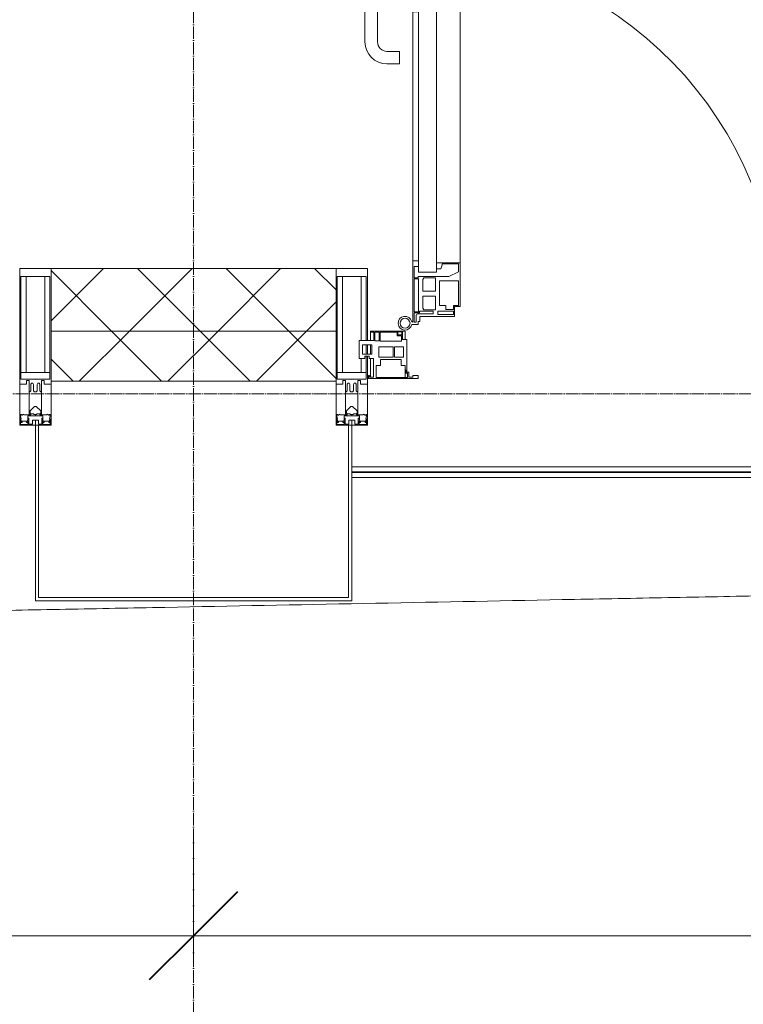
# Model space of a CAD drawing. Header units: millimetres. Extents: x 5617 to 183965, y 7718 to 172958.
# Tile 90 of 120: x 79247 to 80402, y 14426 to 15997. Entities that reach past the tile are written whole.
import ezdxf

# ---------------------------------------------------------------- set-up
doc = ezdxf.new("R2010")
doc.units = ezdxf.units.MM
doc.linetypes.add('ADSK_Линия сетки', pattern=[25, 20, -2.5, 0, -2.5])
doc.linetypes.add('Линия сетки', pattern=[25, 20, -2.5, 0, -2.5])
for name, color, linetype, lineweight in [('Двери', 7, 'Continuous', 18), ('Импосты витража', 7, 'Continuous', 18), ('Колонны', 7, 'Continuous', 18), ('Ограждение', 7, 'Continuous', 18), ('Оси', 7, 'Continuous', 9), ('Панели витража', 7, 'Continuous', 18), ('Поручни', 7, 'Continuous', 18), ('Размеры', 7, 'Continuous', 9), ('Размеры-100', 7, 'Continuous', 9), ('Стены разрез', 7, 'Continuous', 40), ('Стены штриховка', 7, 'Continuous', 40), ('Форма', 7, 'Continuous', 18), ('Элементы узлов', 7, 'Continuous', 18)]:
    doc.layers.add(name, color=color, linetype=linetype, lineweight=lineweight)
doc.styles.add('Arial', font='arial.ttf', dxfattribs={"width": 0.9, "height": 250})
doc.dimstyles.new('Основной_2_5_мм', dxfattribs={"dimscale": 304.8, "dimtxt": 255.06485, "dimasz": 0.463911, "dimexe": 0.492126, "dimexo": 0.492126, "dimgap": 0.098425, "dimtad": 1, "dimdec": 0, "dimdsep": 46, "dimtxsty": 'Arial', "dimblk1": 'OBLIQUE', "dimblk2": 'OBLIQUE', "dimsah": 1, "dimcen": 0.09, "dimdle": 0.492126, "dimazin": 2, "dimtfac": 1, "dimtdec": 4, "dimtix": 1, "dimtmove": 0, "dimatfit": 3, "dimfxl": 1, "dimtvp": 1, "dimtolj": 1, "dimtzin": 0, "dimlwd": 20, "dimlwe": 20, "dimarcsym": 2})
pattern_1 = [(45, (0, 0), (-70.71068, 70.71068), []), (135, (0, 0), (-70.71068, -70.71068), [])]

# ---------------------------------------------------------------- blocks, each defined once
blk = doc.blocks.new('A_PAN_ALU_Door_Double - EXT_1_Double_EQ-7506763-МКСС_К4_L05_18_600_')
at = {"layer": 'Двери', "color": 254, "lineweight": 5, "true_color": 0xcccccc}
for p, q in [((-575.1, -160.7), (-585.4, -160.7)), ((-583.7, -164.2), (-583.7, -262.2)), ((-581.6, -179.2), (-581.6, -164.2)), ((-581.6, -164.2), (-578.6, -164.2)), ((-578.6, -164.2), (-578.6, -174.5)), ((-575.1, -165.6), (-575.1, -160.7)), ((-572.4, -165.6), (-575.1, -165.6)), ((-572.4, -173.3), (-572.4, -165.6)), ((572.4, -165.6), (575.1, -165.6)), ((572.4, -173.3), (572.4, -165.6)), ((575.1, -160.7), (585.4, -160.7)), ((575.1, -165.6), (575.1, -160.7)), ((581.6, -164.2), (578.6, -164.2)), ((578.6, -164.2), (578.6, -174.5)), ((581.6, -179.2), (581.6, -164.2)), ((583.7, -164.2), (583.7, -262.2)), ((-572.9, -179.2), (-581.6, -179.2)), ((-581.6, -233.4), (-581.6, -180.9)), ((-581.6, -180.9), (-574.6, -180.9)), ((-575.5, -177.5), (-551.3, -177.5)), ((-574.6, -180.9), (-574.6, -233.4)), ((-572.9, -182.2), (-572.9, -179.2)), ((-551.3, -182.2), (-572.9, -182.2)), ((-517.1, -173.3), (-572.4, -173.3)), ((-567.6, -186.7), (-566.1, -184)), ((-567.6, -205.7), (-567.6, -186.7)), ((-566.1, -184), (-547.7, -184)), ((-551.3, -177.5), (-551.3, -182.2)), ((-547.7, -184), (-547.7, -205.7)), ((-543.6, -182.2), (-543.6, -176.7)), ((-543.6, -176.7), (-518.6, -176.7)), ((-518.6, -182.2), (-543.6, -182.2)), ((-531.2, -191), (-531.2, -184.4)), ((-531.2, -184.4), (-518.8, -184.4)), ((-518.8, -184.4), (-518.8, -191)), ((-518.6, -176.7), (-518.6, -182.2)), ((-517.1, -189.3), (-517.1, -173.3)), ((517.1, -173.3), (572.4, -173.3)), ((517.1, -189.3), (517.1, -173.3)), ((518.6, -176.7), (518.6, -182.2)), ((543.6, -176.7), (518.6, -176.7)), ((518.6, -182.2), (543.6, -182.2)), ((518.8, -184.4), (518.8, -191)), ((531.2, -184.4), (518.8, -184.4)), ((531.2, -191), (531.2, -184.4)), ((543.6, -182.2), (543.6, -176.7)), ((547.7, -184), (547.7, -205.7)), ((566.1, -184), (547.7, -184)), ((551.3, -177.5), (551.3, -182.2)), ((575.5, -177.5), (551.3, -177.5)), ((551.3, -182.2), (572.9, -182.2)), ((567.6, -186.7), (566.1, -184)), ((567.6, -205.7), (567.6, -186.7)), ((572.9, -179.2), (581.6, -179.2)), ((572.9, -182.2), (572.9, -179.2)), ((574.6, -180.9), (574.6, -233.4)), ((581.6, -180.9), (574.6, -180.9)), ((581.6, -233.4), (581.6, -180.9)), ((-541.3, -230.6), (-541.3, -191)), ((-541.3, -191), (-531.2, -191)), ((-518.8, -191), (-510.6, -191)), ((-508.2, -189.3), (-517.1, -189.3)), ((-510.6, -191), (-510.6, -230.6)), ((-508.2, -259.2), (-508.2, -189.3)), ((508.2, -189.3), (517.1, -189.3)), ((508.2, -259.2), (508.2, -189.3)), ((510.6, -191), (510.6, -230.6)), ((518.8, -191), (510.6, -191)), ((541.3, -191), (531.2, -191)), ((541.3, -230.6), (541.3, -191)), ((-547.7, -205.7), (-567.6, -205.7)), ((-567.6, -232.6), (-567.6, -213.6)), ((-567.6, -213.6), (-547.7, -213.6)), ((-547.7, -213.6), (-547.7, -235.3)), ((547.7, -205.7), (567.6, -205.7)), ((567.6, -213.6), (547.7, -213.6)), ((547.7, -213.6), (547.7, -235.3)), ((567.6, -232.6), (567.6, -213.6)), ((-574.6, -233.4), (-581.6, -233.4)), ((-581.6, -253.1), (-581.6, -235.1)), ((-581.6, -235.1), (-575.4, -235.1)), ((-575.4, -235.1), (-575.4, -237.1)), ((-566.1, -235.3), (-567.6, -232.6)), ((-547.7, -235.3), (-566.1, -235.3)), ((-510.6, -230.6), (-541.3, -230.6)), ((510.6, -230.6), (541.3, -230.6)), ((547.7, -235.3), (566.1, -235.3)), ((566.1, -235.3), (567.6, -232.6)), ((574.6, -233.4), (581.6, -233.4)), ((575.4, -235.1), (575.4, -237.1)), ((581.6, -235.1), (575.4, -235.1)), ((581.6, -253.1), (581.6, -235.1)), ((-583.7, -244.2), (-583.7, -677.3)), ((-575.4, -237.1), (-526.4, -237.1)), ((-574.6, -244.2), (-546, -244.2)), ((-574.6, -244.2), (-574.6, -677.3)), ((-546, -677.3), (-546, -244.2)), ((-539.3, -249.6), (-546, -249.6)), ((-546, -249.6), (-546, -259.2)), ((-537.1, -255.7), (-539.3, -249.6)), ((-526.4, -237.1), (-510.6, -244.7)), ((-510.6, -244.7), (-510.6, -257.7)), ((526.4, -237.1), (510.6, -244.7)), ((510.6, -244.7), (510.6, -257.7)), ((575.4, -237.1), (526.4, -237.1)), ((537.1, -255.7), (539.3, -249.6)), ((539.3, -249.6), (546, -249.6)), ((546, -677.3), (546, -244.2)), ((574.6, -244.2), (546, -244.2)), ((546, -249.6), (546, -259.2)), ((574.6, -244.2), (574.6, -677.3)), ((583.7, -244.2), (583.7, -677.3)), ((-583.7, -262.2), (-574.6, -262.2)), ((-574.6, -253.1), (-581.6, -253.1)), ((-574.6, -262.2), (-574.6, -253.1)), ((-546, -259.2), (-508.2, -259.2)), ((-537.1, -257.7), (-537.1, -255.7)), ((-510.6, -257.7), (-537.1, -257.7)), ((-508.2, -662.3), (-508.2, -259.2)), ((546, -259.2), (508.2, -259.2)), ((508.2, -662.3), (508.2, -259.2)), ((510.6, -257.7), (537.1, -257.7)), ((537.1, -257.7), (537.1, -255.7)), ((574.6, -253.1), (581.6, -253.1)), ((574.6, -262.2), (574.6, -253.1)), ((583.7, -262.2), (574.6, -262.2)), ((-574.6, -659.3), (-583.7, -659.3)), ((-583.7, -659.3), (-583.7, -758.9)), ((-574.6, -659.3), (-583.7, -659.3)), ((-583.7, -659.3), (-583.7, -758.9)), ((-574.6, -668.4), (-574.6, -659.3)), ((-574.6, -668.4), (-574.6, -659.3)), ((574.6, -659.3), (583.7, -659.3)), ((574.6, -668.4), (574.6, -659.3)), ((574.6, -659.3), (583.7, -659.3)), ((574.6, -668.4), (574.6, -659.3)), ((583.7, -659.3), (583.7, -758.9)), ((583.7, -659.3), (583.7, -758.9)), ((-581.6, -686.5), (-581.6, -668.4)), ((-581.6, -668.4), (-574.6, -668.4)), ((-581.6, -686.5), (-581.6, -668.4)), ((-581.6, -668.4), (-574.6, -668.4)), ((-508.2, -662.3), (-546, -662.3)), ((-546, -662.3), (-546, -672)), ((-508.2, -662.3), (-546, -662.3)), ((-546, -662.3), (-546, -672)), ((-546, -672), (-539.3, -672)), ((-546, -672), (-539.3, -672)), ((-539.3, -672), (-537.1, -665.9)), ((-539.3, -672), (-537.1, -665.9)), ((-537.1, -665.9), (-537.1, -663.8)), ((-537.1, -663.8), (-510.6, -663.8)), ((-537.1, -665.9), (-537.1, -663.8)), ((-537.1, -663.8), (-510.6, -663.8)), ((-510.6, -663.8), (-510.6, -676.8)), ((-510.6, -663.8), (-510.6, -676.8)), ((-508.2, -732.3), (-508.2, -662.3)), ((-508.2, -732.3), (-508.2, -662.3)), ((508.2, -662.3), (546, -662.3)), ((508.2, -732.3), (508.2, -662.3)), ((508.2, -662.3), (546, -662.3)), ((508.2, -732.3), (508.2, -662.3)), ((510.6, -663.8), (510.6, -676.8)), ((537.1, -663.8), (510.6, -663.8)), ((510.6, -663.8), (510.6, -676.8)), ((537.1, -663.8), (510.6, -663.8)), ((537.1, -665.9), (537.1, -663.8)), ((537.1, -665.9), (537.1, -663.8)), ((539.3, -672), (537.1, -665.9)), ((539.3, -672), (537.1, -665.9)), ((546, -672), (539.3, -672)), ((546, -672), (539.3, -672)), ((546, -662.3), (546, -672)), ((546, -662.3), (546, -672)), ((581.6, -668.4), (574.6, -668.4)), ((581.6, -668.4), (574.6, -668.4)), ((581.6, -686.5), (581.6, -668.4)), ((581.6, -686.5), (581.6, -668.4)), ((-575.4, -686.5), (-581.6, -686.5)), ((-575.4, -686.5), (-581.6, -686.5)), ((-581.6, -740.6), (-581.6, -688.2)), ((-581.6, -688.2), (-574.6, -688.2)), ((-581.6, -740.6), (-581.6, -688.2)), ((-581.6, -688.2), (-574.6, -688.2)), ((-526.4, -684.5), (-575.4, -684.5)), ((-575.4, -684.5), (-575.4, -686.5)), ((-526.4, -684.5), (-575.4, -684.5)), ((-575.4, -684.5), (-575.4, -686.5)), ((-574.6, -677.3), (-546, -677.3)), ((-574.6, -688.2), (-574.6, -740.6)), ((-574.6, -688.2), (-574.6, -740.6)), ((-567.6, -688.9), (-566.1, -686.3)), ((-567.6, -688.9), (-566.1, -686.3)), ((-567.6, -708), (-567.6, -688.9)), ((-567.6, -708), (-567.6, -688.9)), ((-566.1, -686.3), (-547.7, -686.3)), ((-566.1, -686.3), (-547.7, -686.3)), ((-547.7, -686.3), (-547.7, -708)), ((-547.7, -686.3), (-547.7, -708)), ((-541.3, -730.5), (-541.3, -691)), ((-541.3, -691), (-510.6, -691)), ((-541.3, -730.5), (-541.3, -691)), ((-541.3, -691), (-510.6, -691)), ((-510.6, -676.8), (-526.4, -684.5)), ((-510.6, -676.8), (-526.4, -684.5)), ((-510.6, -691), (-510.6, -730.6)), ((-510.6, -691), (-510.6, -730.6)), ((510.6, -676.8), (526.4, -684.5)), ((510.6, -676.8), (526.4, -684.5)), ((541.3, -691), (510.6, -691)), ((510.6, -691), (510.6, -730.6)), ((541.3, -691), (510.6, -691)), ((510.6, -691), (510.6, -730.6)), ((526.4, -684.5), (575.4, -684.5)), ((526.4, -684.5), (575.4, -684.5)), ((541.3, -730.5), (541.3, -691)), ((541.3, -730.5), (541.3, -691)), ((574.6, -677.3), (546, -677.3)), ((547.7, -686.3), (547.7, -708)), ((566.1, -686.3), (547.7, -686.3)), ((547.7, -686.3), (547.7, -708)), ((566.1, -686.3), (547.7, -686.3)), ((567.6, -688.9), (566.1, -686.3)), ((567.6, -688.9), (566.1, -686.3)), ((567.6, -708), (567.6, -688.9)), ((567.6, -708), (567.6, -688.9)), ((581.6, -688.2), (574.6, -688.2)), ((574.6, -688.2), (574.6, -740.6)), ((581.6, -688.2), (574.6, -688.2)), ((574.6, -688.2), (574.6, -740.6)), ((575.4, -684.5), (575.4, -686.5)), ((575.4, -684.5), (575.4, -686.5)), ((575.4, -686.5), (581.6, -686.5)), ((575.4, -686.5), (581.6, -686.5)), ((581.6, -740.6), (581.6, -688.2)), ((581.6, -740.6), (581.6, -688.2)), ((-547.7, -708), (-567.6, -708)), ((-547.7, -708), (-567.6, -708)), ((-567.6, -734.8), (-567.6, -715.8)), ((-567.6, -715.8), (-547.7, -715.8)), ((-567.6, -734.8), (-567.6, -715.8)), ((-567.6, -715.8), (-547.7, -715.8)), ((-547.7, -715.8), (-547.7, -737.5)), ((-547.7, -715.8), (-547.7, -737.5)), ((547.7, -708), (567.6, -708)), ((547.7, -708), (567.6, -708)), ((567.6, -715.8), (547.7, -715.8)), ((547.7, -715.8), (547.7, -737.5)), ((567.6, -715.8), (547.7, -715.8)), ((547.7, -715.8), (547.7, -737.5)), ((567.6, -734.8), (567.6, -715.8)), ((567.6, -734.8), (567.6, -715.8)), ((-566.1, -737.5), (-567.6, -734.8)), ((-566.1, -737.5), (-567.6, -734.8)), ((-547.7, -737.5), (-566.1, -737.5)), ((-547.7, -737.5), (-566.1, -737.5)), ((-531.2, -730.5), (-541.3, -730.5)), ((-531.2, -730.5), (-541.3, -730.5)), ((-531.2, -737.1), (-531.2, -730.5)), ((-531.2, -737.1), (-531.2, -730.5)), ((-518.8, -737.1), (-531.2, -737.1)), ((-518.8, -737.1), (-531.2, -737.1)), ((-510.6, -730.6), (-518.8, -730.6)), ((-518.8, -730.6), (-518.8, -737.1)), ((-510.6, -730.6), (-518.8, -730.6)), ((-518.8, -730.6), (-518.8, -737.1)), ((-517.1, -741.8), (-517.1, -732.3)), ((-517.1, -732.3), (-508.2, -732.3)), ((-517.1, -741.8), (-517.1, -732.3)), ((-517.1, -732.3), (-508.2, -732.3)), ((517.1, -732.3), (508.2, -732.3)), ((517.1, -732.3), (508.2, -732.3)), ((510.6, -730.6), (518.8, -730.6)), ((510.6, -730.6), (518.8, -730.6)), ((517.1, -741.8), (517.1, -732.3)), ((517.1, -741.8), (517.1, -732.3)), ((518.8, -730.6), (518.8, -737.1)), ((518.8, -730.6), (518.8, -737.1)), ((518.8, -737.1), (531.2, -737.1)), ((518.8, -737.1), (531.2, -737.1)), ((531.2, -730.5), (541.3, -730.5)), ((531.2, -737.1), (531.2, -730.5)), ((531.2, -730.5), (541.3, -730.5)), ((531.2, -737.1), (531.2, -730.5)), ((547.7, -737.5), (566.1, -737.5)), ((547.7, -737.5), (566.1, -737.5)), ((566.1, -737.5), (567.6, -734.8)), ((566.1, -737.5), (567.6, -734.8)), ((-574.6, -740.6), (-581.6, -740.6)), ((-574.6, -740.6), (-581.6, -740.6)), ((-581.6, -750.3), (-581.6, -742.3)), ((-581.6, -742.3), (-572.9, -742.3)), ((-581.6, -750.3), (-581.6, -742.3)), ((-581.6, -742.3), (-572.9, -742.3)), ((-579.8, -750.3), (-581.6, -750.3)), ((-579.8, -750.3), (-581.6, -750.3)), ((-578.6, -748.9), (-579.8, -748.9)), ((-579.8, -748.9), (-579.8, -750.3)), ((-578.6, -748.9), (-579.8, -748.9)), ((-579.8, -748.9), (-579.8, -750.3)), ((-578.6, -758.9), (-578.6, -748.9)), ((-578.6, -758.9), (-578.6, -748.9)), ((-572.9, -742.3), (-572.9, -739.3)), ((-572.9, -739.3), (-543.6, -739.3)), ((-572.9, -742.3), (-572.9, -739.3)), ((-572.9, -739.3), (-543.6, -739.3)), ((-543.6, -739.3), (-543.6, -744.8)), ((-543.6, -739.3), (-543.6, -744.8)), ((-543.6, -744.8), (-518.6, -744.8)), ((-543.6, -744.8), (-518.6, -744.8)), ((-518.6, -744.8), (-518.6, -741.8)), ((-518.6, -741.8), (-517.1, -741.8)), ((-518.6, -744.8), (-518.6, -741.8)), ((-518.6, -741.8), (-517.1, -741.8)), ((518.6, -741.8), (517.1, -741.8)), ((518.6, -741.8), (517.1, -741.8)), ((518.6, -744.8), (518.6, -741.8)), ((518.6, -744.8), (518.6, -741.8)), ((543.6, -744.8), (518.6, -744.8)), ((543.6, -744.8), (518.6, -744.8)), ((543.6, -739.3), (543.6, -744.8)), ((572.9, -739.3), (543.6, -739.3)), ((543.6, -739.3), (543.6, -744.8)), ((572.9, -739.3), (543.6, -739.3)), ((572.9, -742.3), (572.9, -739.3)), ((572.9, -742.3), (572.9, -739.3)), ((581.6, -742.3), (572.9, -742.3)), ((581.6, -742.3), (572.9, -742.3)), ((574.6, -740.6), (581.6, -740.6)), ((574.6, -740.6), (581.6, -740.6)), ((578.6, -748.9), (579.8, -748.9)), ((578.6, -758.9), (578.6, -748.9)), ((578.6, -748.9), (579.8, -748.9)), ((578.6, -758.9), (578.6, -748.9)), ((579.8, -748.9), (579.8, -750.3)), ((579.8, -748.9), (579.8, -750.3)), ((579.8, -750.3), (581.6, -750.3)), ((579.8, -750.3), (581.6, -750.3)), ((581.6, -750.3), (581.6, -742.3)), ((581.6, -750.3), (581.6, -742.3)), ((-583.7, -758.9), (-578.6, -758.9)), ((-583.7, -758.9), (-578.6, -758.9)), ((583.7, -758.9), (578.6, -758.9)), ((583.7, -758.9), (578.6, -758.9))]:
    blk.add_line(p, q, dxfattribs=at)
at = {"layer": 'Двери', "color": 254, "lineweight": 5, "true_color": 0xe5e5e5}
for p, q in [((-625.1, -576.5), (-605.1, -576.5)), ((-605.1, -576.5), (-605.1, -596.5)), ((625.1, -576.5), (605.1, -576.5)), ((605.1, -576.5), (605.1, -596.5)), ((-605.1, -596.5), (-625.1, -596.5)), ((605.1, -596.5), (625.1, -596.5)), ((-660.1, -685.7), (-660.1, -611.5)), ((-640.1, -611.5), (-640.1, -683.8)), ((640.1, -611.5), (640.1, -683.8)), ((660.1, -685.7), (660.1, -611.5)), ((-624.5, -698.8), (-597.6, -697.7)), ((-597.6, -723.5), (-597.6, -696)), ((-595.1, -693.5), (-583.6, -693.5)), ((595.1, -693.5), (583.6, -693.5)), ((597.6, -723.5), (597.6, -696)), ((624.5, -698.8), (597.6, -697.7)), ((-597.6, -721.7), (-626.4, -720.7)), ((597.6, -721.7), (626.4, -720.7)), ((-583.6, -726), (-595.1, -726)), ((583.6, -726), (595.1, -726))]:
    blk.add_line(p, q, dxfattribs=at)
at = {"layer": 'Двери', "color": 254, "lineweight": 5, "true_color": 0xcccccc}
for centre, radius, start, end in [((-596.2, -162.7), 11, 9.9716, 343.953), ((-596.2, -162.6), 8, 90, 270), ((-596.2, -162.6), 8, 270, 90), ((596.2, -162.7), 11, 196.047, 170.0284), ((596.2, -162.6), 8, 90, 270), ((596.2, -162.6), 8, 270, 90), ((-583.7, -166.3), 2.03, 90, 163.9279), ((583.7, -166.3), 2.03, 16.0721, 90), ((-575.5, -174.5), 3, 180, 270), ((575.5, -174.5), 3, 270, 0)]:
    blk.add_arc(centre, radius, start, end, dxfattribs=at)
at = {"layer": 'Двери', "color": 254, "lineweight": 5, "true_color": 0xe5e5e5}
for centre, radius, start, end in [((-596.2, -162.6), 596.2, 270.9387, 0.704), ((596.2, -162.6), 596.2, 179.296, 269.0613), ((-625.1, -611.5), 35, 90, 180), ((625.1, -611.5), 35, 0, 90), ((-625.1, -611.5), 15, 90, 180), ((625.1, -611.5), 15, 0, 90), ((-625.1, -685.7), 35, 180, 267.8055), ((-625.1, -683.8), 15, 180, 272.1944), ((625.1, -683.8), 15, 267.8056, 0), ((625.1, -685.7), 35, 272.1945, 0), ((-595.1, -696), 2.5, 90, 180), ((595.1, -696), 2.5, 0, 90), ((-595.1, -723.5), 2.5, 180, 270), ((595.1, -723.5), 2.5, 270, 0)]:
    blk.add_arc(centre, radius, start, end, dxfattribs=at)
at = {"layer": 'Панели витража', "color": 254, "lineweight": 5, "true_color": 0xcccccc}
for p, q in [((-654.3, -79.5), (-654.3, -74.5)), ((-654.3, -74.5), (-575.3, -74.5)), ((-652.8, -76.7), (-652.8, -79.5)), ((-646.3, -76.7), (-652.8, -76.7)), ((-651.2, -76.7), (-651.2, -106.6)), ((-646.3, -106.6), (-646.3, -76.7)), ((-592, -76.3), (-642.4, -76.3)), ((-642.4, -76.3), (-642.4, -95.5)), ((-596.2, -95.5), (-596.2, -76.2)), ((-592, -83.1), (-592, -76.3)), ((-590.3, -76.5), (-590.3, -84.8)), ((-583.9, -76.5), (-590.3, -76.5)), ((-583.9, -79.5), (-583.9, -76.5)), ((-575.3, -74.5), (-575.3, -79.5)), ((575.3, -74.5), (654.3, -74.5)), ((575.3, -79.5), (575.3, -74.5)), ((583.9, -76.5), (583.9, -79.5)), ((590.3, -76.5), (583.9, -76.5)), ((590.3, -84.8), (590.3, -76.5)), ((592, -76.3), (592, -83.1)), ((642.4, -76.3), (592, -76.3)), ((596.2, -76.2), (596.2, -95.5)), ((642.4, -95.5), (642.4, -76.3)), ((646.3, -76.7), (646.3, -106.6)), ((652.8, -76.7), (646.3, -76.7)), ((651.2, -106.6), (651.2, -76.7)), ((652.8, -79.5), (652.8, -76.7)), ((654.3, -74.5), (654.3, -79.5)), ((-652.8, -79.5), (-654.3, -79.5)), ((-595.8, -89), (-595, -88.2)), ((-595.8, -95.5), (-595.8, -89)), ((-595, -83.1), (-592, -83.1)), ((-595, -88.2), (-595, -83.1)), ((-593.3, -84.8), (-593.3, -136.5)), ((-590.3, -84.8), (-593.3, -84.8)), ((-575.3, -79.5), (-583.9, -79.5)), ((583.9, -79.5), (575.3, -79.5)), ((593.3, -84.8), (590.3, -84.8)), ((592, -83.1), (595, -83.1)), ((593.3, -136.5), (593.3, -84.8)), ((595, -83.1), (595, -88.2)), ((595, -88.2), (595.8, -89)), ((595.8, -89), (595.8, -95.5)), ((654.3, -79.5), (652.8, -79.5)), ((-669.2, -106.6), (-660.2, -106.6)), ((-669.2, -135.1), (-669.2, -106.6)), ((-660.2, -106.6), (-660.2, -110.1)), ((-653.3, -106.6), (-646.3, -106.6)), ((-653.3, -110.1), (-653.3, -106.6)), ((-642.4, -95.5), (-635.3, -95.5)), ((-637.8, -108.8), (-637.8, -125)), ((-615.2, -108.8), (-637.8, -108.8)), ((-635.3, -95.5), (-635.3, -105)), ((-635.3, -105), (-602.1, -105)), ((-615.2, -125), (-615.2, -108.8)), ((-613, -108.8), (-613, -125)), ((-598.7, -108.8), (-613, -108.8)), ((-602.1, -95.5), (-595.8, -95.5)), ((-602.1, -105), (-602.1, -95.5)), ((-598.7, -125), (-598.7, -108.8)), ((595.8, -95.5), (602.1, -95.5)), ((598.7, -108.8), (598.7, -125)), ((613, -108.8), (598.7, -108.8)), ((602.1, -95.5), (602.1, -105)), ((602.1, -105), (635.3, -105)), ((613, -125), (613, -108.8)), ((615.2, -108.8), (615.2, -125)), ((637.8, -108.8), (615.2, -108.8)), ((635.3, -95.5), (642.4, -95.5)), ((635.3, -105), (635.3, -95.5)), ((637.8, -125), (637.8, -108.8)), ((646.3, -106.6), (653.3, -106.6)), ((653.3, -106.6), (653.3, -110.1)), ((660.2, -106.6), (669.2, -106.6)), ((660.2, -110.1), (660.2, -106.6)), ((669.2, -106.6), (669.2, -135.1)), ((-664.2, -113.4), (-664.2, -128.4)), ((-649.2, -113.4), (-664.2, -113.4)), ((-660.2, -110.1), (-653.3, -110.1)), ((-651.2, -113.4), (-651.2, -128.4)), ((-649.2, -128.4), (-649.2, -113.4)), ((-637.8, -125), (-615.2, -125)), ((-613, -125), (-598.7, -125)), ((598.7, -125), (613, -125)), ((615.2, -125), (637.8, -125)), ((649.2, -113.4), (649.2, -128.4)), ((664.2, -113.4), (649.2, -113.4)), ((651.2, -128.4), (651.2, -113.4)), ((653.3, -110.1), (660.2, -110.1)), ((664.2, -128.4), (664.2, -113.4)), ((-645.9, -135.1), (-669.2, -135.1)), ((-664.2, -128.4), (-649.2, -128.4)), ((-651.2, -135.1), (-651.2, -148.5)), ((-645.9, -148.5), (-645.9, -135.1)), ((-644.3, -134.5), (-644.3, -148.2)), ((-637.3, -134.5), (-644.3, -134.5)), ((-637.3, -148.2), (-637.3, -134.5)), ((-635.9, -134.2), (-635.9, -148.4)), ((-601.9, -134.2), (-635.9, -134.2)), ((-601.9, -142.8), (-601.9, -134.2)), ((-600.3, -136.5), (-600.3, -150)), ((-593.3, -136.5), (-600.3, -136.5)), ((-596.2, -150), (-596.2, -136.5)), ((600.3, -136.5), (593.3, -136.5)), ((596.2, -136.5), (596.2, -150)), ((600.3, -150), (600.3, -136.5)), ((635.9, -134.2), (601.9, -134.2)), ((601.9, -134.2), (601.9, -142.8)), ((635.9, -148.4), (635.9, -134.2)), ((637.3, -134.5), (637.3, -148.2)), ((644.3, -134.5), (637.3, -134.5)), ((644.3, -148.2), (644.3, -134.5)), ((645.9, -135.1), (645.9, -148.5)), ((669.2, -135.1), (645.9, -135.1)), ((649.2, -128.4), (664.2, -128.4)), ((651.2, -148.5), (651.2, -135.1)), ((-651.2, -148.5), (-645.9, -148.5)), ((-651.2, -150), (-651.2, -148.5)), ((-600.3, -150), (-651.2, -150)), ((-644.3, -148.2), (-637.3, -148.2)), ((-635.9, -148.4), (-608.9, -148.4)), ((-608.9, -142.8), (-601.9, -142.8)), ((-608.9, -148.4), (-608.9, -142.8)), ((-607.5, -144.4), (-607.5, -148.7)), ((-601.5, -144.4), (-607.5, -144.4)), ((-607.5, -148.7), (-601.5, -148.7)), ((-601.5, -148.7), (-601.5, -144.4)), ((-600.3, -150), (-596.2, -150)), ((596.2, -150), (600.3, -150)), ((651.2, -150), (600.3, -150)), ((601.5, -144.4), (601.5, -148.7)), ((607.5, -144.4), (601.5, -144.4)), ((601.5, -148.7), (607.5, -148.7)), ((601.9, -142.8), (608.9, -142.8)), ((607.5, -148.7), (607.5, -144.4)), ((608.9, -142.8), (608.9, -148.4)), ((608.9, -148.4), (635.9, -148.4)), ((637.3, -148.2), (644.3, -148.2)), ((645.9, -148.5), (651.2, -148.5)), ((651.2, -148.5), (651.2, -150))]:
    blk.add_line(p, q, dxfattribs=at)
blk = doc.blocks.new('Rectangular Mullion - 50Wx250H-2623690-МКСС_К4_L05_18_600_')
at = {"layer": 'Элементы узлов', "color": 254, "lineweight": 5, "true_color": 0xcccccc}
for p, q in [((-25, 65.2), (-25, 250)), ((-25, 250), (0, 250)), ((-23, 237.3), (0, 237.3)), ((-23, 237.3), (-23, 73.6)), ((-14.9, 84), (-14.9, 237.3)), ((25, 250), (0, 250)), ((23, 237.3), (0, 237.3)), ((14.9, 84), (14.9, 237.3)), ((23, 237.3), (23, 73.6)), ((25, 65.2), (25, 250)), ((0, 84), (-23, 84)), ((0, 84), (23, 84)), ((-14, 65.2), (-25, 65.2)), ((-0.5, 73.6), (-23, 73.6)), ((-14, 71.3), (-14, 65.2)), ((-10, 71.3), (-14, 71.3)), ((-10, 53), (-10, 71.3)), ((-7, 65.2), (-5.9, 67.3)), ((-7, 65.2), (-7, 54.7)), ((-4.1, 67.3), (-5.9, 67.3)), ((-4.1, 67.3), (-2.9, 65.1)), ((-2.9, 65.1), (-2.9, 54.6)), ((0.5, 73.6), (23, 73.6)), ((4.1, 67.3), (2.9, 65.1)), ((2.9, 65.1), (2.9, 54.6)), ((4.1, 67.3), (5.9, 67.3)), ((7, 65.2), (5.9, 67.3)), ((7, 65.2), (7, 54.7)), ((10, 71.3), (14, 71.3)), ((10, 53), (10, 71.3)), ((14, 71.3), (14, 65.2)), ((14, 65.2), (25, 65.2)), ((-8.7, 53), (-10, 53)), ((-10, 53), (-10, 17)), ((-8.7, 53), (-7, 54.7)), ((-1.3, 53), (-2.9, 54.6)), ((0, 53), (-1.3, 53)), ((0, 53), (1.3, 53)), ((1.3, 53), (2.9, 54.6)), ((8.7, 53), (7, 54.7)), ((8.7, 53), (10, 53)), ((10, 53), (10, 17)), ((-22.3, 17), (-23.8, 17)), ((-23.8, 17), (-23.8, 14.6)), ((-22.3, 17), (-22.3, 16)), ((-22.3, 16), (-21.3, 16)), ((-19, 17.6), (-21.3, 16)), ((-18.4, 16.6), (-19, 17.6)), ((-7.4, 16.6), (-18.4, 16.6)), ((-10, 17), (-7.5, 17)), ((-8.5, 23), (-1.5, 30)), ((-8.5, 18.5), (-8.5, 23)), ((-7.5, 18.5), (-8.5, 18.5)), ((-7.5, 17), (-7.5, 18.5)), ((-7.4, 18), (-7.4, 16.6)), ((-2.6, 18), (-7.4, 18)), ((-2.6, 18), (-2.6, 16.8)), ((-2.6, 16.8), (0, 16.8)), ((-1.5, 30), (0, 30)), ((1.5, 30), (0, 30)), ((2.6, 16.8), (0, 16.8)), ((0, 14.8), (0, 16.8)), ((0, 14.8), (0, 16.8)), ((8.5, 23), (1.5, 30)), ((2.6, 18), (2.6, 16.8)), ((2.6, 18), (7.4, 18)), ((7.4, 18), (7.4, 16.6)), ((7.4, 16.6), (18.4, 16.6)), ((7.5, 18.5), (8.5, 18.5)), ((7.5, 17), (7.5, 18.5)), ((10, 17), (7.5, 17)), ((8.5, 18.5), (8.5, 23)), ((18.4, 16.6), (19, 17.6)), ((19, 17.6), (21.3, 16)), ((22.3, 16), (21.3, 16)), ((22.3, 17), (22.3, 16)), ((22.3, 17), (23.8, 17)), ((23.8, 17), (23.8, 14.6)), ((-23.8, 14.6), (-25, 14.2)), ((-25, 0), (-25, 14.2)), ((-22.5, 10.6), (-23.8, 14.6)), ((-22.5, 10.6), (-23.7, 9.9)), ((-23.7, 1.3), (-23.7, 9.9)), ((-23.7, 1.3), (-11.8, 1.3)), ((-23.2, 10.2), (-22.5, 8)), ((-22.5, 8), (-22.5, 4.5)), ((-21.3, 4.5), (-22.5, 4.5)), ((-21.3, 4.5), (-21.3, 6.5)), ((-21.3, 6.5), (-14.2, 6.5)), ((-14.2, 6.5), (-14.2, 4.5)), ((-13.2, 4.5), (-14.2, 4.5)), ((-13.2, 4.5), (-12.2, 7.2)), ((-12.7, 7.6), (-11.3, 11.4)), ((-12.7, 7.6), (-11.8, 6.9)), ((-12.2, 9), (-12.2, 14.8)), ((-12.2, 14.8), (0, 14.8)), ((-11.8, 1.3), (-11.8, 6.9)), ((-10.5, 11.2), (-11.3, 11.4)), ((-10.5, 1.5), (-10.5, 11.2)), ((-4.8, 1.5), (-10.5, 1.5)), ((0, 8), (-4.8, 8)), ((-4.8, 1.5), (-4.8, 8)), ((12.2, 14.8), (0, 14.8)), ((0, 0), (0, 8)), ((0, 8), (4.8, 8)), ((0, 0), (0, 8)), ((4.8, 1.5), (4.8, 8)), ((4.8, 1.5), (10.5, 1.5)), ((10.5, 11.2), (11.3, 11.4)), ((10.5, 1.5), (10.5, 11.2)), ((12.7, 7.6), (11.3, 11.4)), ((12.7, 7.6), (11.8, 6.9)), ((11.8, 1.3), (11.8, 6.9)), ((23.7, 1.3), (11.8, 1.3)), ((12.2, 9), (12.2, 14.8)), ((13.2, 4.5), (12.2, 7.2)), ((13.2, 4.5), (14.2, 4.5)), ((21.3, 6.5), (14.2, 6.5)), ((14.2, 6.5), (14.2, 4.5)), ((21.3, 4.5), (21.3, 6.5)), ((21.3, 4.5), (22.5, 4.5)), ((22.5, 10.6), (23.8, 14.6)), ((22.5, 10.6), (23.7, 9.9)), ((23.2, 10.2), (22.5, 8)), ((22.5, 8), (22.5, 4.5)), ((23.7, 1.3), (23.7, 9.9)), ((23.8, 14.6), (25, 14.2)), ((25, 0), (25, 14.2)), ((-25, 0), (0, 0)), ((25, 0), (0, 0))]:
    blk.add_line(p, q, dxfattribs=at)
for centre, start, end in [((-0.5, 73.1), 360, 90), ((0.5, 73.1), 90, 180)]:
    blk.add_arc(centre, 0.5, start, end, dxfattribs=at)
blk = doc.blocks.new('Rectangular Mullion - R_StandardFrame_50Wx250H-V47-МКСС_К4_L05_18_600_')
at = {"layer": 'Импосты витража', "color": 254, "lineweight": 5, "true_color": 0xcccccc}
for p, q in [((-25, -250), (-25, 0)), ((-25, 0), (0, 0)), ((5, 0), (25, 0)), ((25, 0), (25, -250)), ((25, -250), (-25, -250))]:
    blk.add_line(p, q, dxfattribs=at)
blk = doc.blocks.new('Rectangular Mullion - 50Wx250H-V48-МКСС_К4_L05_18_600_')
at = {"layer": 'Элементы узлов', "color": 254, "lineweight": 5, "true_color": 0xcccccc}
for p, q in [((-25, 65.2), (-25, 250)), ((-25, 250), (0, 250)), ((-23, 237.3), (0, 237.3)), ((-23, 237.3), (-23, 73.6)), ((-14.9, 84), (-14.9, 237.3)), ((25, 250), (0, 250)), ((23, 237.3), (0, 237.3)), ((14.9, 135.1), (14.9, 237.3)), ((23, 237.3), (23, 135.1)), ((25, 135.1), (25, 250)), ((23, 128.4), (23, 113.4)), ((25, 113.4), (25, 128.4)), ((23, 110.1), (23, 73.6)), ((25, 65.2), (25, 110.1)), ((14.9, 84), (14.9, 106.6)), ((0, 84), (-23, 84)), ((0, 84), (23, 84)), ((-14, 65.2), (-25, 65.2)), ((-0.5, 73.6), (-23, 73.6)), ((-14, 71.3), (-14, 65.2)), ((-10, 71.3), (-14, 71.3)), ((-10, 53), (-10, 71.3)), ((-7, 65.2), (-5.9, 67.3)), ((-7, 65.2), (-7, 54.7)), ((-4.1, 67.3), (-5.9, 67.3)), ((-4.1, 67.3), (-2.9, 65.1)), ((-2.9, 65.1), (-2.9, 54.6)), ((0.5, 73.6), (23, 73.6)), ((4.1, 67.3), (2.9, 65.1)), ((2.9, 65.1), (2.9, 54.6)), ((4.1, 67.3), (5.9, 67.3)), ((7, 65.2), (5.9, 67.3)), ((7, 65.2), (7, 54.7)), ((10, 71.3), (14, 71.3)), ((10, 53), (10, 71.3)), ((14, 71.3), (14, 65.2)), ((14, 65.2), (25, 65.2)), ((-8.7, 53), (-10, 53)), ((-10, 53), (-10, 17)), ((-8.7, 53), (-7, 54.7)), ((-1.3, 53), (-2.9, 54.6)), ((0, 53), (-1.3, 53)), ((0, 53), (1.3, 53)), ((1.3, 53), (2.9, 54.6)), ((8.7, 53), (7, 54.7)), ((8.7, 53), (10, 53)), ((10, 53), (10, 17)), ((-22.3, 17), (-23.8, 17)), ((-23.8, 17), (-23.8, 14.6)), ((-22.3, 17), (-22.3, 16)), ((-22.3, 16), (-21.3, 16)), ((-19, 17.6), (-21.3, 16)), ((-18.4, 16.6), (-19, 17.6)), ((-7.4, 16.6), (-18.4, 16.6)), ((-10, 17), (-7.5, 17)), ((-8.5, 23), (-1.5, 30)), ((-8.5, 18.5), (-8.5, 23)), ((-7.5, 18.5), (-8.5, 18.5)), ((-7.5, 17), (-7.5, 18.5)), ((-7.4, 18), (-7.4, 16.6)), ((-2.6, 18), (-7.4, 18)), ((-2.6, 18), (-2.6, 16.8)), ((-2.6, 16.8), (0, 16.8)), ((-1.5, 30), (0, 30)), ((1.5, 30), (0, 30)), ((2.6, 16.8), (0, 16.8)), ((0, 14.8), (0, 16.8)), ((0, 14.8), (0, 16.8)), ((8.5, 23), (1.5, 30)), ((2.6, 18), (2.6, 16.8)), ((2.6, 18), (7.4, 18)), ((7.4, 18), (7.4, 16.6)), ((7.4, 16.6), (18.4, 16.6)), ((7.5, 18.5), (8.5, 18.5)), ((7.5, 17), (7.5, 18.5)), ((10, 17), (7.5, 17)), ((8.5, 18.5), (8.5, 23)), ((18.4, 16.6), (19, 17.6)), ((19, 17.6), (21.3, 16)), ((22.3, 16), (21.3, 16)), ((22.3, 17), (22.3, 16)), ((22.3, 17), (23.8, 17)), ((23.8, 17), (23.8, 14.6)), ((-23.8, 14.6), (-25, 14.2)), ((-25, 0), (-25, 14.2)), ((-22.5, 10.6), (-23.8, 14.6)), ((-22.5, 10.6), (-23.7, 9.9)), ((-23.7, 1.3), (-23.7, 9.9)), ((-23.7, 1.3), (-11.8, 1.3)), ((-23.2, 10.2), (-22.5, 8)), ((-22.5, 8), (-22.5, 4.5)), ((-21.3, 4.5), (-22.5, 4.5)), ((-21.3, 4.5), (-21.3, 6.5)), ((-21.3, 6.5), (-14.2, 6.5)), ((-14.2, 6.5), (-14.2, 4.5)), ((-13.2, 4.5), (-14.2, 4.5)), ((-13.2, 4.5), (-12.2, 7.2)), ((-12.7, 7.6), (-11.3, 11.4)), ((-12.7, 7.6), (-11.8, 6.9)), ((-12.2, 9), (-12.2, 14.8)), ((-12.2, 14.8), (0, 14.8)), ((-11.8, 1.3), (-11.8, 6.9)), ((-10.5, 11.2), (-11.3, 11.4)), ((-10.5, 1.5), (-10.5, 11.2)), ((-4.8, 1.5), (-10.5, 1.5)), ((0, 8), (-4.8, 8)), ((-4.8, 1.5), (-4.8, 8)), ((12.2, 14.8), (0, 14.8)), ((0, 0), (0, 8)), ((0, 8), (4.8, 8)), ((0, 0), (0, 8)), ((4.8, 1.5), (4.8, 8)), ((4.8, 1.5), (10.5, 1.5)), ((10.5, 11.2), (11.3, 11.4)), ((10.5, 1.5), (10.5, 11.2)), ((12.7, 7.6), (11.3, 11.4)), ((12.7, 7.6), (11.8, 6.9)), ((11.8, 1.3), (11.8, 6.9)), ((23.7, 1.3), (11.8, 1.3)), ((12.2, 9), (12.2, 14.8)), ((13.2, 4.5), (12.2, 7.2)), ((13.2, 4.5), (14.2, 4.5)), ((21.3, 6.5), (14.2, 6.5)), ((14.2, 6.5), (14.2, 4.5)), ((21.3, 4.5), (21.3, 6.5)), ((21.3, 4.5), (22.5, 4.5)), ((22.5, 10.6), (23.8, 14.6)), ((22.5, 10.6), (23.7, 9.9)), ((23.2, 10.2), (22.5, 8)), ((22.5, 8), (22.5, 4.5)), ((23.7, 1.3), (23.7, 9.9)), ((23.8, 14.6), (25, 14.2)), ((25, 0), (25, 14.2)), ((-25, 0), (0, 0)), ((25, 0), (0, 0))]:
    blk.add_line(p, q, dxfattribs=at)
for centre, start, end in [((-0.5, 73.1), 360, 90), ((0.5, 73.1), 90, 180)]:
    blk.add_arc(centre, 0.5, start, end, dxfattribs=at)
blk = doc.blocks.new('Rectangular Mullion - R_StandardFrame_50Wx250H-7505731-МКСС_К4_L05_18_600_')
at = {"layer": 'Импосты витража', "color": 254, "lineweight": 5, "true_color": 0xcccccc}
for p, q in [((-25, -250), (-25, 0)), ((-25, 0), (-5, 0)), ((0, 0), (25, 0)), ((25, 0), (25, -110.1)), ((25, -113.4), (25, -128.4)), ((25, -135.1), (25, -250)), ((25, -250), (-25, -250))]:
    blk.add_line(p, q, dxfattribs=at)
blk = doc.blocks.new('Ограждение - Ограждение-5883912-МКСС_К4_L05_18_600_')
at = {"layer": 'Поручни', "color": 254, "lineweight": 5, "true_color": 0xcccccc}
for p, q in [((48415, -116.5), (47052.5, -116.5)), ((48415, -124.5), (47052.5, -124.5)), ((48415, -125.5), (47052.5, -125.5)), ((48415, -133.5), (47052.5, -133.5))]:
    blk.add_line(p, q, dxfattribs=at)
blk = doc.blocks.new('A_SLK_PAN_Type1 - Прямой тип панели-6537451-МКСС_К4_L05_18_600_')
at = {"layer": 'Колонны', "color": 254, "lineweight": 5, "true_color": 0xcccccc}
for p, q in [((-252.5, 280), (252.5, 280)), ((-252.5, 0), (-252.5, 280)), ((-247.5, 275), (-247.5, 0)), ((247.5, 275), (-247.5, 275)), ((247.5, 0), (247.5, 275)), ((252.5, 280), (252.5, 0)), ((-247.5, 0), (-252.5, 0)), ((252.5, 0), (247.5, 0))]:
    blk.add_line(p, q, dxfattribs=at)
blk = doc.blocks.new('135_SLK_K4_AR_FCD_rvt-1-МКСС_К4_L05_18_600_')
at = {"layer": 'Стены разрез', "lineweight": 5, "true_color": 0xcccccc}
h = blk.add_hatch(dxfattribs=at)
h.set_pattern_fill('FP_4', color=254, style=0, pattern_type=2)
h.set_pattern_definition(pattern_1)
h.paths.add_polyline_path([(129322.5, 15500), (129777.5, 15500), (129777.5, 15600), (129322.5, 15600)])
h = blk.add_hatch(dxfattribs=at)
h.set_pattern_fill('FP_4', color=254, style=0, pattern_type=2)
h.set_pattern_definition(pattern_1)
h.paths.add_polyline_path([(129777.5, 15420), (129777.5, 15500), (129322.5, 15500), (129322.5, 15420), (129717.6, 15420)])
at = {"layer": 'Стены разрез', "color": 254, "lineweight": 9, "true_color": 0xcccccc}
for p, q in [((129777.5, 15600), (129322.5, 15600)), ((129322.5, 15600), (129322.5, 15420)), ((129777.5, 15420), (129777.5, 15600)), ((129322.5, 15420), (129777.5, 15420))]:
    blk.add_line(p, q, dxfattribs=at)
at = {"layer": 'Стены штриховка', "color": 254, "lineweight": 9, "true_color": 0xcccccc}
blk.add_line((129777.5, 15500), (129322.5, 15500), dxfattribs=at)
at = {"layer": 'Форма', "color": 254, "lineweight": 9, "true_color": 0xcccccc}
blk.add_open_spline([(115402.5, 14841.8), (115450.8, 14842.1), (115604.9, 14843.1), (115864.6, 14844.8), (116181.8, 14847.2), (116499.1, 14849.7), (116816.4, 14852.4), (117133.5, 14855.3), (117450.7, 14858.4), (117768, 14861.6), (118085.3, 14865.1), (118402.4, 14868.6), (118719.6, 14872.4), (119036.9, 14876.2), (119354.1, 14880.3), (119671.3, 14884.4), (119988.4, 14888.7), (120305.7, 14893.2), (120623, 14897.8), (120940.1, 14902.5), (121257.2, 14907.3), (121574.5, 14912.2), (121891.8, 14917.3), (122208.9, 14922.4), (122526, 14927.7), (122843.3, 14933), (123160.6, 14938.5), (123477.7, 14944), (123794.8, 14949.6), (124059.2, 14954.4), (124270.8, 14958.2), (124482.2, 14962.1), (124746.5, 14967), (125010.7, 14971.9), (125222.2, 14975.9), (125380.9, 14978.9), (125539.5, 14981.9), (125751, 14985.9), (126015.2, 14991), (126332.3, 14997.1), (126596.7, 15002.2), (126808.3, 15006.4), (127019.7, 15010.5), (127283.9, 15015.7), (127548.1, 15020.9), (127759.6, 15025), (127918.3, 15028.2), (128077, 15031.3), (128288.5, 15035.5), (128552.6, 15040.7), (128816.8, 15045.9), (129028.3, 15050), (129187.1, 15053.2), (129345.8, 15056.3), (129557.2, 15060.4), (129821.3, 15065.5), (130085.5, 15070.6), (130297, 15074.7), (130455.8, 15077.7), (130614.6, 15080.8), (130826, 15084.8), (131037.2, 15088.7), (131248.5, 15092.6), (131407, 15095.5), (131565.7, 15098.4), (131724.6, 15101.3), (131883.4, 15104.1), (132041.9, 15106.9), (132200.4, 15109.7), (132358.7, 15112.4), (132517.1, 15115.1), (132675.6, 15117.8), (132807.9, 15119.9), (132913.8, 15121.7), (132993.3, 15122.9), (133072.8, 15124.2), (133178.7, 15125.9), (133310.8, 15127.9), (133469.1, 15130.4), (133627.4, 15132.7), (133785.7, 15135), (133944.2, 15137.3), (134076.5, 15139.1), (134182.5, 15140.5), (134262.2, 15141.5), (134341.8, 15142.6), (134447.7, 15143.9), (134579.7, 15145.5), (134737.9, 15147.4), (134896, 15149.1), (135054.1, 15150.8), (135212.6, 15152.4), (135345, 15153.6), (135451.2, 15154.5), (135531.1, 15155.2), (135611, 15155.8), (135717.5, 15156.6), (135850.6, 15157.6), (136010.2, 15158.5), (136222.4, 15159.6), (136486.6, 15160.6), (136696, 15160.9), (136800, 15160.9)], degree=3, knots=[-0.4216038, -0.4216038, -0.4216038, -0.4216038, -0.41875, -0.4125, -0.40625, -0.4, -0.39375, -0.3875, -0.38125, -0.375, -0.36875, -0.3625, -0.35625, -0.35, -0.34375, -0.3375, -0.33125, -0.325, -0.31875, -0.3125, -0.30625, -0.3, -0.29375, -0.2875, -0.28125, -0.275, -0.26875, -0.2625, -0.25625, -0.25, -0.246875, -0.24375, -0.2375, -0.23125, -0.228125, -0.225, -0.221875, -0.21875, -0.2125, -0.20625, -0.2, -0.196875, -0.19375, -0.1875, -0.18125, -0.178125, -0.175, -0.171875, -0.16875, -0.1625, -0.15625, -0.153125, -0.15, -0.146875, -0.14375, -0.1375, -0.13125, -0.128125, -0.125, -0.121875, -0.11875, -0.1125, -0.109375, -0.10625, -0.103125, -0.1, -0.096875, -0.09375, -0.090625, -0.0875, -0.084375, -0.08125, -0.078125, -0.0765625, -0.075, -0.0734375, -0.071875, -0.06875, -0.065625, -0.0625, -0.059375, -0.05625, -0.053125, -0.0515625, -0.05, -0.0484375, -0.046875, -0.04375, -0.040625, -0.0375, -0.034375, -0.03125, -0.028125, -0.0265625, -0.025, -0.0234375, -0.021875, -0.01875, -0.015625, -0.0125, -0.00625, 0, 0, 0, 0], dxfattribs=at)
at = {"layer": 'Импосты витража', "color": 254, "lineweight": 5, "true_color": 0xcccccc}
for name, p in [('Rectangular Mullion - 50Wx250H-2623690-МКСС_К4_L05_18_600_', (129297.5, 15350)), ('Rectangular Mullion - 50Wx250H-V48-МКСС_К4_L05_18_600_', (129802.5, 15350))]:
    blk.add_blockref(name, p, dxfattribs=at)
at = {"layer": 'Импосты витража', "color": 254, "lineweight": 5, "true_color": 0xcccccc, "extrusion": (0, 0, -1), "rotation": 180}
for name, p in [('Rectangular Mullion - R_StandardFrame_50Wx250H-V47-МКСС_К4_L05_18_600_', (-129297.5, 15350)), ('Rectangular Mullion - R_StandardFrame_50Wx250H-7505731-МКСС_К4_L05_18_600_', (-129802.5, 15350))]:
    blk.add_blockref(name, p, dxfattribs=at)
at = {"layer": 'Колонны', "color": 254, "lineweight": 5, "true_color": 0xcccccc, "rotation": 180}
blk.add_blockref('A_SLK_PAN_Type1 - Прямой тип панели-6537451-МКСС_К4_L05_18_600_', (129550, 15350), dxfattribs=at)
at = {"layer": 'Ограждение', "color": 254, "lineweight": 5, "true_color": 0xcccccc}
blk.add_blockref('Ограждение - Ограждение-5883912-МКСС_К4_L05_18_600_', (82750, 15400), dxfattribs=at)
at = {"layer": 'Панели витража', "color": 254, "lineweight": 5, "true_color": 0xcccccc, "rotation": 180}
blk.add_blockref('A_PAN_ALU_Door_Double - EXT_1_Double_EQ-7506763-МКСС_К4_L05_18_600_', (130483.8, 15350), dxfattribs=at)
blk = doc.blocks.new('DIMBLOCK26-МКСС_К4_L05_18_600_')
at = {"layer": 'Размеры-100', "lineweight": 20, "transparency": 16777216}
for p, q in [((75924.8, 14535.5), (75924.8, 14685.5)), ((79524.8, 14535.5), (79524.8, 14685.5)), ((75924.8, 14535.5), (79524.8, 14535.5)), ((75924.8, 14535.5), (75924.8, 14485.5)), ((79524.8, 14535.5), (79524.8, 14485.5))]:
    blk.add_line(p, q, dxfattribs=at)
at = {"layer": 'Размеры-100', "lineweight": 40, "transparency": 16777216}
for p, q in [((75924.8, 14535.5), (75995.5, 14606.2)), ((79524.8, 14535.5), (79595.5, 14606.2)), ((75924.8, 14535.5), (75854.1, 14464.8)), ((79524.8, 14535.5), (79454.1, 14464.8))]:
    blk.add_line(p, q, dxfattribs=at)
at = {"layer": 'Размеры-100', "color": 0, "lineweight": 20, "transparency": 16777216, "insert": (77379.5, 14890.1), "char_height": 250, "width": 828.765, "attachment_point": 1, "line_spacing_factor": 0.941778, "style": 'Arial'}
blk.add_mtext('3600', dxfattribs=at)
blk = doc.blocks.new('_Oblique')
at = {"color": 0, "linetype": 'ByBlock', "lineweight": -2}
blk.add_line((-0.5, -0.5), (0.5, 0.5), dxfattribs=at)
blk = doc.blocks.new('DIMBLOCK27-МКСС_К4_L05_18_600_')
at = {"layer": 'Размеры-100', "lineweight": 20, "transparency": 16777216}
for p, q in [((79524.8, 14535.5), (79524.8, 14685.5)), ((83124.8, 14535.5), (83124.8, 14685.5)), ((79524.8, 14535.5), (83124.8, 14535.5)), ((79524.8, 14535.5), (79524.8, 14485.5)), ((83124.8, 14535.5), (83124.8, 14485.5))]:
    blk.add_line(p, q, dxfattribs=at)
at = {"layer": 'Размеры-100', "lineweight": 40, "transparency": 16777216}
for p, q in [((79524.8, 14535.5), (79595.5, 14606.2)), ((83124.8, 14535.5), (83195.5, 14606.2)), ((79524.8, 14535.5), (79454.1, 14464.8)), ((83124.8, 14535.5), (83054.1, 14464.8))]:
    blk.add_line(p, q, dxfattribs=at)
at = {"layer": 'Размеры-100', "color": 0, "lineweight": 20, "transparency": 16777216, "insert": (80979.5, 14890.1), "char_height": 250, "width": 828.765, "attachment_point": 1, "line_spacing_factor": 0.941778, "style": 'Arial'}
blk.add_mtext('3600', dxfattribs=at)

msp = doc.modelspace()

# ---------------------------------------------------------------- linework, layer by layer
at = {"layer": 'Оси', "linetype": 'Линия сетки'}
msp.add_line((79524.8, 12025.7), (79524.8, 33150), dxfattribs=at)
at = {"layer": 'Оси', "linetype": 'ADSK_Линия сетки'}
msp.add_line((86966.3, 15400), (26901, 15400), dxfattribs=at)

# ---------------------------------------------------------------- block references
at = {"lineweight": 5}
msp.add_blockref('135_SLK_K4_AR_FCD_rvt-1-МКСС_К4_L05_18_600_', (-50025.2, 0), dxfattribs=at)

# ---------------------------------------------------------------- dimensions: what is measured, and where the dimension line sits
at = {"layer": 'Размеры', "lineweight": 20}
for base, p1, p2, picture, middle in [((79524.8, 14535.5), (75924.8, 14635.5), (79524.8, 14635.5), 'DIMBLOCK26-МКСС_К4_L05_18_600_', (77724.8, 14693.3)), ((83124.8, 14535.5), (79524.8, 14635.5), (83124.8, 14635.5), 'DIMBLOCK27-МКСС_К4_L05_18_600_', (81324.8, 14693.3))]:
    dim = msp.add_linear_dim(base=base, p1=p1, p2=p2, dimstyle='Основной_2_5_мм', override={"dimpost": '<>', "dimfxl": 3600}, dxfattribs=at)
    dim.commit()
    dim.dimension.update_dxf_attribs({"geometry": picture, "text_midpoint": middle})

doc.saveas('drawing.dxf')
